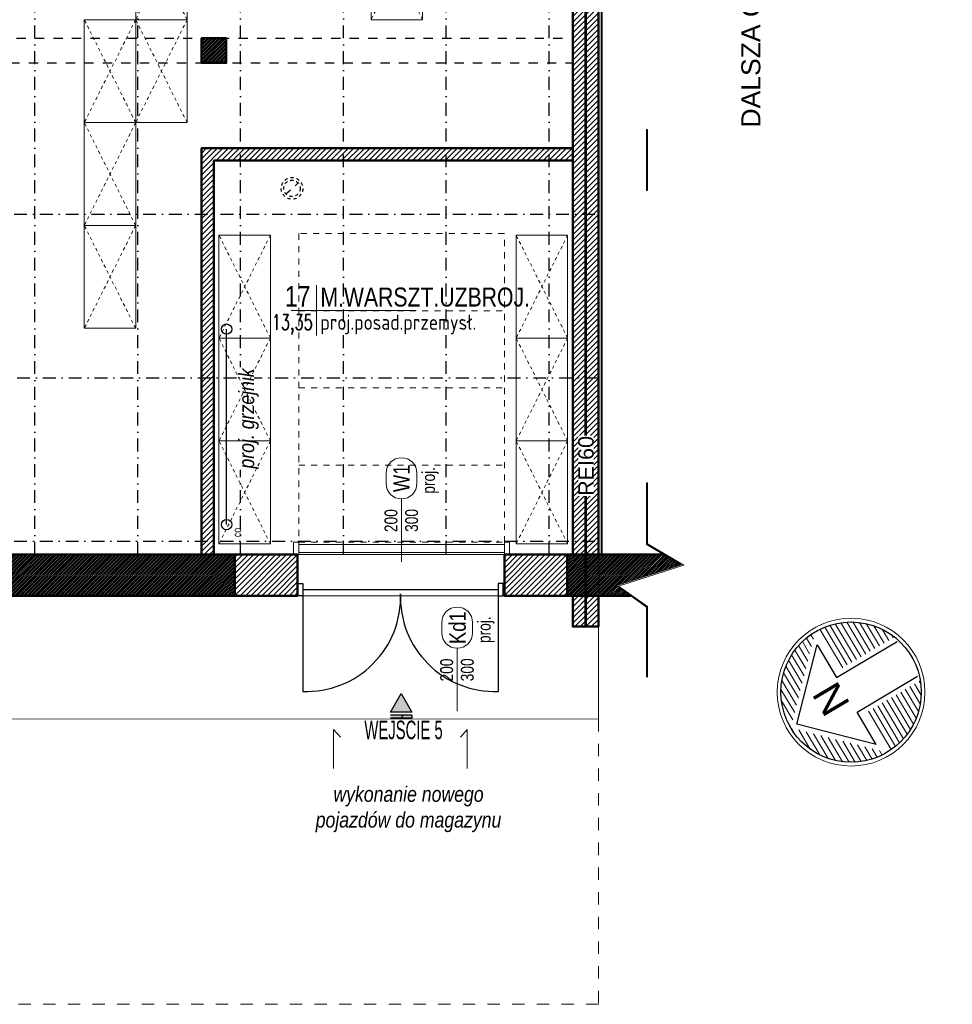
# Model space of a CAD drawing. Header units: centimetres. Extents: x -2715 to 104803, y -4848 to 32152.
# Tile 14 of 24: x 88621 to 89528, y -886 to 71. Entities that reach past the tile are written whole.
import ezdxf
from ezdxf.enums import TextEntityAlignment as Align

# ---------------------------------------------------------------- set-up
doc = ezdxf.new("R2010")
doc.units = ezdxf.units.CM
doc.header["$MEASUREMENT"] = 0
for name, pattern in [('Dash', [0.6, 0.3, -0.3]), ('DASHDOT2', [0.5, 0.25, -0.125, 0, -0.125]), ('HIDDEN', [9.525, 6.35, -3.175]), ('HIDDENX2', [19.05, 12.7, -6.35])]:
    doc.linetypes.add(name, pattern=pattern)
for name, color, linetype, lineweight in [('0_TXT', 7, 'Continuous', 15), ('0_TXT niewidoczne', 7, 'Continuous', 15), ('0_TXT_N', 150, 'Continuous', 15), ('1_ hatch', 8, 'Continuous', 9), ('1_ projection', 9, 'HIDDENX2', 5), ('1_ przerywana  S_CONSTRUCTION', 124, 'DASHDOT2', 25), ('1_ view 1', 7, 'Continuous', 15), ('1_ wall DIV', 52, 'Continuous', 40), ('1_ wall STRUCT', 72, 'Continuous', 50), ('AZ___txt', 7, 'Continuous', 25)]:
    doc.layers.add(name, color=color, linetype=linetype, lineweight=lineweight)
doc.layers.add('1_ area', color=30, linetype='Continuous', lineweight=9, plot=False)
for name, color, linetype, lineweight, true_color in [('1_ doors proj.', 7, 'Continuous', 15, 0x1a8cff), ('1_ hatch proj.', 7, 'Continuous', 9, 0x1a8cff), ('1_ wall DIV proj.', 7, 'Continuous', 40, 0x1a8cff), ('1_ wall STRUCT proj.', 7, 'Continuous', 50, 0x1a8cff), ('2_ doors description proj.', 7, 'Continuous', 15, 0x1a8cff), ('2_ equipment proj._skrzynie', 7, 'Continuous', 9, 0x6a91a9), ('3_ PPOŻ  opisy', 7, 'Continuous', 18, 0x940000)]:
    doc.layers.add(name, color=color, linetype=linetype, lineweight=lineweight, true_color=true_color)
doc.layers.add('3_KRATA_dzrwi istn.', color=102, linetype='Continuous')
doc.layers.add('4_INST._co', color=151, linetype='Continuous')
doc.styles.add('ARIAL', font='arial.ttf', dxfattribs={"width": 0.8})
doc.styles.add('BIKTS', font='bikromsw.shx', dxfattribs={"width": 0.85})
doc.styles.add('H_POM', font='ARIALN.TTF', dxfattribs={"width": 0.7, "height": 18})
doc.styles.add('TXT_D', font='arial.ttf')
doc.styles.add('TXT_M', font='romans.shx', dxfattribs={"width": 0.75, "oblique": 15})
doc.styles.add('TXT_S', font='romand.shx')
doc.styles.add('Z_40', font='arial.ttf', dxfattribs={"height": 4})
doc.linetypes.add('FENCELINE9', pattern='A,1e-09,[163,AAA.SHX,S=1,R=0,X=0,Y=0],1.5,-0.5', length=2)
doc.linetypes.add('Rozbiö˘ka', pattern='A,7,[121,msgB.shx,S=1,R=0,X=0.5,Y=-1.826635],7', length=14)
doc.linetypes.add('TRACKS', pattern='A,0.15,[130,ltypeshp.shx,S=0.25,R=0,X=0,Y=0],0.15', length=0.3)
pattern_1 = [(45, (-154, -2e-12), (-2.65165043, 2.65165043), [])]

# ---------------------------------------------------------------- blocks, each defined once
blk = doc.blocks.new('strzałka1')
at = {"layer": 'AZ___txt', "lineweight": 9}
h = blk.add_hatch(dxfattribs=at)
h.set_pattern_fill('LINE', color=256, scale=0.4095, style=0)
h.set_pattern_definition([(360, (-1477.2123, -296.4574), (3e-14, 1.3001625), [])])
h.paths.add_polyline_path([(0, 17.05, 0.414214), (-17.05, 0), (0, 17.05, 0.414214)])
h.paths.add_polyline_path([(0, 17.05), (17.05, 0, 0.414214), (0, 17.05)])
h.paths.add_polyline_path([(17.05, 0), (6.14, 0), (6.14, -15.91, 0.309961), (17.05, 0)])
h.paths.add_polyline_path([(-6.14, 0), (-17.05, 0, 0.309961), (-6.14, -15.91), (-6.14, 0)])
at = {"layer": 'AZ___txt'}
for points in [[(-14.09, 1.23), (0, 15.31), (14.09, 1.23), (4.91, 1.23), (4.91, -15.91)], [(-14.09, 1.23), (-4.91, 1.23), (-4.91, -15.88)]]:
    blk.add_lwpolyline(points, dxfattribs=at)
at = {"layer": 'AZ___txt', "lineweight": 13}
blk.add_circle((0, 0), 17.96, dxfattribs=at)
at = {"layer": 'AZ___txt'}
blk.add_circle((0, 0), 17.05, dxfattribs=at)
at = {"layer": 'AZ___txt', "insert": (-2.5, 8.55), "char_height": 7, "width": 9.456, "attachment_point": 1, "style": 'Z_40'}
blk.add_mtext('N', dxfattribs=at)
blk = doc.blocks.new('vcfnbvcnbvm')
at = {"color": 0, "linetype": 'Dash', "ltscale": 20}
for points in [[(-205, 6), (-5, 6), (-5, 306), (-205, 306), (-205, 6)], [(-205, 231), (-5, 231)], [(-205, 156), (-5, 156)], [(-205, 81), (-5, 81)]]:
    blk.add_lwpolyline(points, dxfattribs=at)
at = {"color": 0}
for points in [[(-210, 6), (-205, 6), (-205, -6), (-210, -6), (-210, 6)], [(-210, 6), (-205, 6), (-205, -6), (-210, -6), (-210, 6)], [(-205, 4), (-5, 4), (-5, -4), (-205, -4), (-205, 6)], [(0, 6), (-5, 6), (-5, -6), (0, -6), (0, 6)], [(0, 6), (-5, 6), (-5, -6), (0, -6), (0, 6)]]:
    blk.add_lwpolyline(points, dxfattribs=at)
blk = doc.blocks.new('gfdgfdghf')
at = {"color": 0}
for points in [[(-200, 6), (-195, 6), (-195, -6), (-200, -6), (-200, 6)], [(-200, 6), (-195, 6), (-195, -6), (-200, -6), (-200, 6)], [(0, 6), (-5, 6), (-5, -6), (0, -6), (0, 6)], [(0, 6), (-5, 6), (-5, -6), (0, -6), (0, 6)], [(-195, -4), (-195, -99)], [(-5, -4), (-5, -99)]]:
    blk.add_lwpolyline(points, dxfattribs=at)
at = {"color": 0, "linetype": 'FENCELINE9', "ltscale": 2.5}
blk.add_lwpolyline([(-195, 0), (-5, 0)], dxfattribs=at)
at = {"color": 0}
for centre, start, end in [((-191.62, -7.38), 267.88422, 2.11578), ((-8.38, -7.38), 177.88422, 272.11578)]:
    blk.add_arc(centre, 91.68, start, end, dxfattribs=at)
blk = doc.blocks.new('_OZN.DRZWI')
blk.add_line((0, 0), (61.07, 0))
blk.add_lwpolyline([(-15, 15, -1), (-15, -15), (-25, -15, -1), (-25, 15)], format="xyb", close=True)
at = {"style": 'BIKTS', "width": 0.8}
blk.add_attdef('WYSOK', text='', height=8, rotation=0.00001, dxfattribs=at).set_placement((27.59, 12.75), align=Align.TOP_CENTER)
for p in [(-20, 0), (75.14, 0)]:
    blk.add_attdef('OZN', text='', height=8, rotation=0.00001, dxfattribs=at).set_placement(p, align=Align.MIDDLE)
blk.add_attdef('SZEROK', text='', height=8, rotation=0.00001, dxfattribs=at).set_placement((27.59, -12.4), align=Align.CENTER)
blk = doc.blocks.new('dsafdsgfdhgfhgfhgfhgf')
at = {"layer": '1_ view 1', "color": 150}
for points in [[(2036, 0), (2036, -120), (-475, -119.41), (-475, 0.59)], [(1778.5, -168), (1778.5, -130), (1785.21, -137.42)], [(1908.5, -168), (1908.5, -130), (1901.79, -137.42)]]:
    blk.add_lwpolyline(points, dxfattribs=at)
at = {"layer": '1_ view 1', "color": 150, "linetype": 'Dash', "ltscale": 40}
blk.add_lwpolyline([(2036.07, -120), (2036, -397), (-475, -397.13), (-475, -0.13)], dxfattribs=at)
blk = doc.blocks.new('fdgdfhfbgfh')
at = {"linetype": 'TRACKS', "ltscale": 10}
blk.add_lwpolyline([(0, 0), (190, 0)], dxfattribs=at)
for centre in [(0, 0), (190, 0)]:
    blk.add_circle(centre, 5)
at = {"style": 'BIKTS', "width": 0.8}
blk.add_attdef('W', text='', height=8, rotation=0.00001, dxfattribs=at).set_placement((-7.65, -6.07), align=Align.TOP_CENTER)
blk = doc.blocks.new('MET')
at = {"layer": '0_TXT niewidoczne'}
for p, q in [((0, -20), (0, 20)), ((-20, 0), (78.66, 0))]:
    blk.add_line(p, q, dxfattribs=at)
at = {"style": 'TXT_D', "width": 0.8, "flags": 4}
blk.add_attdef('NUMER', text='', height=15, dxfattribs=at).set_placement((-6.73, 3.76), align=Align.RIGHT)
blk.add_attdef('NAZWA', (4.15, 3.76), '', height=15, dxfattribs=at)
at = {"layer": '0_TXT niewidoczne', "style": 'TXT_M', "width": 0.8, "flags": 4}
blk.add_attdef('M2', text='', height=12, dxfattribs=at).set_placement((-6.06, -15.36), align=Align.RIGHT)
blk.add_attdef('POSADZKA', (4.15, -15.36), '', height=12, dxfattribs=at)
blk = doc.blocks.new('frgfdhgfhgf')
at = {"layer": '1_ przerywana  S_CONSTRUCTION', "color": 150, "linetype": 'Dash', "ltscale": 20}
blk.add_lwpolyline([(-5.99, -5.3), (5.99, 5.3)], dxfattribs=at)
at = {"layer": '1_ przerywana  S_CONSTRUCTION', "color": 150, "linetype": 'Dash', "ltscale": 10}
for radius in [10.5, 8]:
    blk.add_circle((0, 0), radius, dxfattribs=at)
blk = doc.blocks.new('vcvcbv')
at = {"color": 0}
blk.add_lwpolyline([(-100, 50), (0, 50), (0, 0), (-100, 0), (-100, 50)], dxfattribs=at)
at = {"color": 0, "linetype": 'Dash', "ltscale": 10}
blk.add_lwpolyline([(-100, 0), (0, 50), (0, 0), (-100, 50), (-100, 0)], dxfattribs=at)
blk = doc.blocks.new('sdadsfsdfd')
at = {"layer": '2_ equipment proj._skrzynie', "color": 0, "rotation": 90}
for p in [(1555, -300), (1784, -300), (1505, -400), (1555, -400), (1505, -500), (1505, -600), (1636, -609.51), (1925, -609.51), (1636, -709.51), (1925, -709.51), (1636, -809.51), (1925, -809.51)]:
    blk.add_blockref('vcvcbv', p, dxfattribs=at)

msp = doc.modelspace()

# ---------------------------------------------------------------- hatches: boundary and pattern name
at = {"linetype": 'Continuous'}
for points in [[(88981.21, -602.08), (88991.61, -584.07), (89002, -602.08), (88981.21, -602.08)], [(88981.21, -602.08), (88991.61, -584.07), (89002, -602.08), (88981.21, -602.08)], [(89002, -607.96), (89002, -605.02), (88981.21, -605.02), (88981.21, -607.96), (89002, -607.96)]]:
    msp.add_hatch(color=0, dxfattribs=at).paths.add_polyline_path(points)
at = {"layer": '1_ hatch'}
h = msp.add_hatch(dxfattribs=at)
h.set_pattern_fill('ANSI31', color=0, scale=10)
h.paths.add_polyline_path([(88797.55, 28.93), (88797.55, 52.93), (88821.55, 52.93), (88821.55, 28.93)])
h = msp.add_hatch(dxfattribs=at)
h.set_pattern_fill('ANSI31', color=0, scale=10)
h.paths.add_polyline_path([(88451.88, -489.07), (88451.88, -449.07), (88830.05, -449.07), (88830.05, -489.07)])
h = msp.add_hatch(dxfattribs=at)
h.set_pattern_fill('ANSI31', color=0, scale=10)
h.paths.add_polyline_path([(89153.05, -449.07), (89153.05, -489.07), (89214.78, -489.07), (89200.95, -479.23), (89264.14, -458.91), (89247.27, -449.07), (89153.05, -449.07)])
at = {"layer": '1_ hatch proj.'}
h = msp.add_hatch(dxfattribs=at)
h.set_pattern_fill('ANSI31', color=0, scale=30)
h.set_pattern_definition(pattern_1)
h.paths.add_polyline_path([(89183.55, -449.07), (89158.55, -449.07), (89158.55, 681.93), (89183.55, 681.93)])
h = msp.add_hatch(dxfattribs=at)
h.set_pattern_fill('ANSI31', color=0, scale=30)
h.set_pattern_definition(pattern_1)
h.paths.add_polyline_path([(88809.55, -449.07), (88797.55, -449.07), (88797.55, -54.07), (89158.55, -54.07), (89158.55, -66.07), (88809.55, -66.07)])
h = msp.add_hatch(dxfattribs=at)
h.set_pattern_fill('ANSI31', color=0, scale=30)
h.set_pattern_definition([(45, (1835.5, -2e-12), (-2.65165043, 2.65165043), [])])
h.paths.add_polyline_path([(88891.05, -489.07), (88830.05, -489.07), (88830.05, -449.07), (88891.05, -449.07)])
h = msp.add_hatch(dxfattribs=at)
h.set_pattern_fill('ANSI31', color=0, scale=30)
h.set_pattern_definition([(45, (2097.5, 2e-13), (-2.65165043, 2.65165043), [])])
h.paths.add_polyline_path([(89153.05, -489.07), (89092.05, -489.07), (89092.05, -449.07), (89153.05, -449.07)])
h = msp.add_hatch(dxfattribs=at)
h.set_pattern_fill('ANSI31', color=0, scale=30)
h.set_pattern_definition([(45, (-154.0002, -70), (-2.65165043, 2.65165043), [])])
h.paths.add_polyline_path([(89183.55, -519.07), (89158.55, -519.07), (89158.55, -489.07), (89183.55, -489.07)])

# ---------------------------------------------------------------- linework, layer by layer
at = {"color": 0}
for p, q in [((89002, -605.02), (88981.21, -605.02)), ((89002, -607.96), (88981.21, -607.96)), ((89002, -605.02), (89002, -607.96))]:
    msp.add_line(p, q, dxfattribs=at)
at = {"color": 0, "linetype": 'Continuous'}
msp.add_lwpolyline([(88981.21, -602.08), (88991.61, -584.07), (89002, -602.08)], close=True, dxfattribs=at)
at = {"color": 0}
msp.add_lwpolyline([(88981.21, -602.08), (88991.61, -584.07), (89002, -602.08)], close=True, dxfattribs=at)
at = {"layer": '1_ projection', "color": 0}
for points in [[(88830.05, -449.07), (89153.05, -449.07)], [(88830.05, -489.07), (89153.05, -489.07)]]:
    msp.add_lwpolyline(points, dxfattribs=at)
at = {"layer": '1_ przerywana  S_CONSTRUCTION', "color": 0, "ltscale": 50}
for points in [[(88635.55, -449.07), (88635.55, 681.93)], [(88735.55, -449.07), (88735.55, 681.93)], [(88835.55, -449.07), (88835.55, 681.93)], [(88935.55, -449.07), (88935.55, 681.93)], [(89035.55, -449.07), (89035.55, 681.93)], [(89135.55, -449.07), (89135.55, 681.93)], [(86682.55, -118.07), (89183.55, -118.07)], [(86685.55, -277.07), (89183.55, -277.07)], [(86682.55, -436.07), (89183.55, -436.07)]]:
    msp.add_lwpolyline(points, dxfattribs=at)
at = {"layer": '1_ przerywana  S_CONSTRUCTION', "color": 0, "linetype": 'Dash', "ltscale": 30}
for points in [[(86835.55, 52.93), (89158.55, 52.93)], [(86685.55, 28.93), (89158.55, 28.93)]]:
    msp.add_lwpolyline(points, dxfattribs=at)
at = {"layer": '1_ view 1', "color": 0}
for points in [[(89230.29, -35.93), (89231.29, -35.93), (89231.29, -95.16), (89230.29, -95.16)], [(89230.29, -379.35), (89231.29, -379.35), (89231.29, -438.59), (89230.29, -438.59)]]:
    msp.add_lwpolyline(points, close=True, dxfattribs=at)
for points in [[(89230.29, -568.26), (89230.29, -500.1), (89200.95, -479.23), (89264.14, -458.91), (89230.29, -439.16), (89230.29, -379.35)], [(89231.29, -568.26), (89231.29, -499.59), (89203.15, -479.57), (89266.58, -459.18), (89231.29, -438.59), (89231.29, -379.35)]]:
    msp.add_lwpolyline(points, dxfattribs=at)
at = {"layer": '1_ wall DIV', "color": 0}
msp.add_lwpolyline([(89183.55, -449.07), (89183.55, 681.93), (89186.55, 681.93), (89186.55, -449.07), (89183.55, -449.07)], dxfattribs=at)
at = {"layer": '1_ wall STRUCT', "color": 0}
for points in [[(88797.55, 28.93), (88797.55, 52.93), (88821.55, 52.93), (88821.55, 28.93), (88797.55, 28.93)], [(88451.88, -489.07), (88451.88, -449.07), (88830.05, -449.07), (88830.05, -489.07), (88451.88, -489.07)], [(89183.55, -449.07), (89153.05, -449.07), (89153.05, -489.07), (89214.78, -489.07)], [(89247.27, -449.07), (89183.55, -449.07)]]:
    msp.add_lwpolyline(points, dxfattribs=at)
at = {"layer": '1_ wall STRUCT proj.', "color": 0}
for points in [[(89183.55, -449.07), (89158.55, -449.07), (89158.55, 681.93), (89183.55, 681.93), (89183.55, -449.07)], [(88891.05, -489.07), (88830.05, -489.07), (88830.05, -449.07), (88891.05, -449.07), (88891.05, -489.07)], [(89153.05, -489.07), (89092.05, -489.07), (89092.05, -449.07), (89153.05, -449.07), (89153.05, -489.07)], [(89183.55, -519.07), (89158.55, -519.07), (89158.55, -489.07), (89183.55, -489.07), (89183.55, -519.07)]]:
    msp.add_lwpolyline(points, dxfattribs=at)
msp.add_lwpolyline([(88809.55, -449.07), (88797.55, -449.07), (88797.55, -54.07), (89158.55, -54.07), (89158.55, -66.07), (88809.55, -66.07)], close=True, dxfattribs=at)
at = {"layer": '3_ PPOŻ  opisy', "color": 0, "linetype": 'HIDDEN', "ltscale": 2.5, "const_width": 2.5}
msp.add_lwpolyline([(89171.05, 1236.93), (89171.05, -519.07)], dxfattribs=at)

# ---------------------------------------------------------------- block references
at = {"layer": '0_TXT', "color": 0}
msp.add_blockref('frgfdhgfhgf', (88885.55, -93.07), dxfattribs=at)
ref = msp.add_blockref('MET', (88909.44, -211.6), dxfattribs=dict(at, xscale=1.23, yscale=1.23, zscale=1.23, rotation=359.9999999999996))
ref.add_attrib('NUMER', '17', dxfattribs={"layer": '0', "height": 20, "style": 'TXT_D', "width": 0.8, "flags": 4}).set_placement((88903.48, -207.91), align=Align.RIGHT)
ref.add_attrib('NAZWA', 'M.WARSZT.UZBROJ.', (88913.13, -207.91), dxfattribs={"layer": '0', "height": 18.45, "style": 'TXT_D', "width": 0.8, "flags": 4})
ref.add_attrib('M2', '13,35', dxfattribs={"layer": '0', "height": 14.76, "style": 'TXT_S', "width": 0.7, "flags": 4}).set_placement((88905.75, -230.5), align=Align.RIGHT)
ref.add_attrib('POSADZKA', 'proj.posad.przemysł.', (88913.13, -230.5), dxfattribs={"layer": '0', "color": 150, "height": 14.76, "style": 'TXT_S', "width": 0.8, "flags": 4})
at = {"layer": '1_ doors proj.', "color": 0}
msp.add_blockref('vcfnbvcnbvm', (89097.05, -443.07), dxfattribs=at)
at = {"layer": '1_ wall DIV proj.', "color": 0}
msp.add_blockref('dsafdsgfdhgfhgfhgfhgf', (87147.55, -489.07), dxfattribs=at)
at = {"layer": '2_ doors description proj.', "color": 0}
ref = msp.add_blockref('_OZN.DRZWI', (88992.05, -394.9), dxfattribs=dict(at, xscale=-1, rotation=89.99999999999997))
ref.add_attrib('OZN', 'proj.', dxfattribs={"layer": '0', "color": 7, "lineweight": 5, "height": 12.5, "rotation": 90, "style": 'BIKTS', "width": 0.8}).set_placement((89019.87, -376.85), align=Align.MIDDLE)
ref.add_attrib('WYSOK', '300', dxfattribs={"layer": '0', "color": 7, "lineweight": 5, "height": 12.5, "rotation": 90, "style": 'BIKTS', "width": 0.8}).set_placement((88995.59, -415.86), align=Align.TOP_CENTER)
ref.add_attrib('SZEROK', '200', dxfattribs={"layer": '0', "color": 7, "lineweight": 5, "height": 12.5, "rotation": 90, "style": 'BIKTS', "width": 0.8}).set_placement((88988.03, -416.06), align=Align.CENTER)
ref.add_attrib('OZN', 'W1', dxfattribs={"layer": '0', "color": 7, "lineweight": 5, "height": 16, "rotation": 90, "style": 'ARIAL', "width": 0.8}).set_placement((88992.05, -374.9), align=Align.MIDDLE)
ref = msp.add_blockref('_OZN.DRZWI', (89046.2, -540.09), dxfattribs=dict(at, xscale=-1, rotation=89.99999999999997))
ref.add_attrib('OZN', 'proj.', dxfattribs={"layer": '0', "color": 7, "lineweight": 5, "height": 12.5, "rotation": 90, "style": 'BIKTS', "width": 0.8}).set_placement((89074.02, -522.05), align=Align.MIDDLE)
ref.add_attrib('WYSOK', '300', dxfattribs={"layer": '0', "color": 7, "lineweight": 5, "height": 12.5, "rotation": 90, "style": 'BIKTS', "width": 0.8}).set_placement((89049.74, -561.05), align=Align.TOP_CENTER)
ref.add_attrib('SZEROK', '200', dxfattribs={"layer": '0', "color": 7, "lineweight": 5, "height": 12.5, "rotation": 90, "style": 'BIKTS', "width": 0.8}).set_placement((89042.18, -561.25), align=Align.CENTER)
ref.add_attrib('OZN', 'Kd1', dxfattribs={"layer": '0', "color": 7, "lineweight": 5, "height": 16, "rotation": 90, "style": 'ARIAL', "width": 0.8}).set_placement((89046.2, -520.09), align=Align.MIDDLE)
at = {"layer": '3_KRATA_dzrwi istn.', "color": 0}
msp.add_blockref('gfdgfdghf', (89091.05, -483.07), dxfattribs=at)
at = {"layer": '4_INST._co', "color": 0, "rotation": 90}
msp.add_blockref('fdgdfhfbgfh', (88822, -419.88), dxfattribs=at).add_auto_attribs({'W': 'co'})
at = {"layer": 'AZ___txt', "color": 0, "xscale": 3.999999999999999, "yscale": 3.999999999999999, "zscale": 3.999999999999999, "rotation": 120.690913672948}
msp.add_blockref('strzałka1', (89429.23, -582.74), dxfattribs=at)

# ---------------------------------------------------------------- texts
at = {"color": 0, "insert": (89322.55, -33.92), "char_height": 18.45, "width": 765.1436, "attachment_point": 1, "rotation": 90, "style": 'TXT_D'}
msp.add_mtext('DALSZA CZĘŚC BUDYNKU POZA ZAKRESEM OPRACOWANIA', dxfattribs=at)
at = {"color": 0, "insert": (88955.91, -610.47), "char_height": 18, "width": 79.6756, "attachment_point": 1, "style": 'H_POM'}
msp.add_mtext('WEJŚCIE 5', dxfattribs=at)

# ---------------------------------------------------------------- next in the draw order: texts
at = {"layer": '0_TXT', "color": 0, "insert": (88833.75, -366.52), "char_height": 15, "width": 99.626, "attachment_point": 1, "rotation": 90, "line_spacing_factor": 0.8, "style": 'TXT_D', "bg_fill": 3, "box_fill_scale": 1, "bg_fill_color": 256, "bg_fill_transparency": 0}
msp.add_mtext('\\pxqc;{\\fArial Narrow|b0|i1|c238|p34;\\C150;proj. grzejnik}', dxfattribs=at)
at = {"layer": '0_TXT_N', "color": 0, "linetype": 'Rozbiö˘ka', "insert": (88901.71, -674.37), "char_height": 15, "width": 194.3254, "attachment_point": 1, "style": 'TXT_D', "bg_fill": 3, "box_fill_scale": 1, "bg_fill_color": 256, "bg_fill_transparency": 0}
msp.add_mtext('\\pxqc;{\\fArial Narrow|b0|i1|c238|p34;wykonanie nowego pojazdów do magazynu}', dxfattribs=at)

# ---------------------------------------------------------------- next in the draw order: linework, layer by layer
at = {"layer": '1_ area', "color": 0}
for points in [[(89183.91, -489.07), (86215.55, -489.07), (86215.55, 1206.93), (89183.91, 1206.93)], [(89158.55, -449.07), (86255.55, -449.07), (86255.55, 1166.93), (89158.55, 1166.93)], [(86685.55, -449.07), (89158.55, -449.07), (89158.55, 1166.93), (86685.55, 1166.93)]]:
    msp.add_lwpolyline(points, close=True, dxfattribs=at)
for points in [[(88123.55, 681.93), (88123.55, -449.07), (88797.55, -449.07), (88797.55, -54.07), (89158.55, -54.07), (89158.55, 681.93), (88123.55, 681.93)], [(88809.55, -449.07), (88809.55, -66.07), (89158.55, -66.07), (89158.55, -449.07), (88809.55, -449.07)]]:
    msp.add_lwpolyline(points, dxfattribs=at)

# ---------------------------------------------------------------- next in the draw order: block references
at = {"layer": '2_ equipment proj._skrzynie', "color": 0}
msp.add_blockref('sdadsfsdfd', (87228.55, 470.93), dxfattribs=at)

# ---------------------------------------------------------------- next in the draw order: texts
at = {"layer": '3_ PPOŻ  opisy', "color": 0, "insert": (89163.88, -392.1), "char_height": 15, "width": 58.5233, "attachment_point": 1, "rotation": 90, "style": 'TXT_D', "bg_fill": 3, "box_fill_scale": 1, "bg_fill_color": 1, "bg_fill_transparency": 0}
msp.add_mtext('\\pxqc;REI60', dxfattribs=at)

doc.saveas('drawing.dxf')
